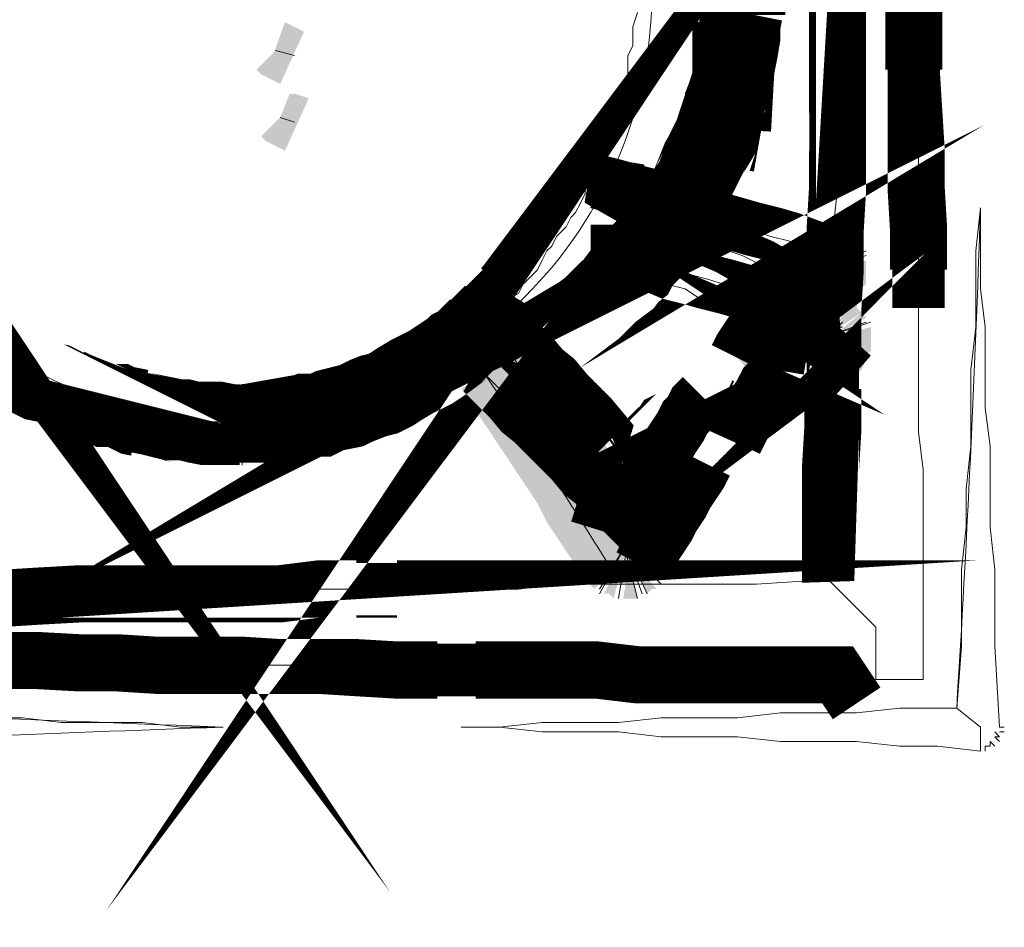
# Model space of a CAD drawing. Header units: millimetres. Extents: x 884 to 1304, y -359 to 61.
# Tile 5 of 10: x 1198 to 1207, y -322 to -314. Entities that reach past the tile are written whole.
import ezdxf

# ---------------------------------------------------------------- set-up
doc = ezdxf.new("R2010")
doc.units = ezdxf.units.MM
doc.layers.add('PDF_A-TABELKA', color=7, linetype='Continuous')
doc.layers.add('SQ_TAB TEKST', color=8, linetype='Continuous', lineweight=0)

# ---------------------------------------------------------------- blocks, each defined once
blk = doc.blocks.new('tabelka')
at = {"layer": 'PDF_A-TABELKA', "lineweight": 0}
for points, format in [([(25612.308, -27760.452, 5.115, 5.115, 0), (25616.144, -27760.452, 5.115, 5.115, 0), (25619.554, -27760.239, 5.115, 5.115, 0), (25623.391, -27760.025, 5.115, 5.115, 0), (25626.801, -27760.025, 5.076, 5.076, 0), (25630.211, -27760.025, 5.115, 5.115, 0), (25633.834, -27760.025, 5.115, 5.115, 0), (25637.457, -27760.025, 5.115, 5.115, 0), (25641.293, -27760.025, 5.115, 5.115, 0), (25644.704, -27759.599, 5.115, 5.115, 0), (25648.114, -27759.599, 4.689, 4.689, 0), (25651.737, -27759.599, 5.115, 5.115, 0), (25655.36, -27759.599, 5.115, 5.115, 0), (25658.77, -27759.599, 5.115, 5.115, 0), (25662.606, -27759.599, 0, 0, 0), (25666.016, -27759.386, 0, 0, 0), (25669.639, -27759.386, 0, 0, 0), (25673.263, -27759.173, 0, 0, 0), (25676.673, -27759.173, 0, 0, 0), (25680.296, -27759.173, 0, 0, 0), (25683.919, -27759.173, 0, 0, 0), (25690.313, -27758.96, 4.689, 4.689, 0), (25690.526, -27752.353, 5.115, 5.115, 0), (25690.526, -27748.943, 5.115, 5.115, 0), (25690.739, -27745.32, 5.115, 5.115, 0), (25690.739, -27741.696, 4.689, 4.689, 0), (25690.739, -27738.286, 5.115, 5.115, 0), (25690.739, -27734.45, 5.115, 5.115, 0), (25690.952, -27731.04, 5.115, 5.115, 0), (25690.952, -27727.417, 5.115, 5.115, 0), (25691.165, -27723.794, 5.115, 5.115, 0), (25691.165, -27720.384, 5.076, 5.076, 0), (25691.165, -27716.974, 5.115, 5.115, 0), (25691.165, -27713.137, 5.115, 5.115, 0), (25691.165, -27709.727, 5.115, 5.115, 0), (25691.165, -27705.891, 5.115, 5.115, 0)], "xyseb"), ([(25691.805, -27684.578, 5.115, 5.115, 0), (25691.805, -27681.168, 0, 0, 0), (25692.018, -27677.545, 0, 0, 0)], "xyseb"), ([(25697.986, -27705.891, 5.115, 5.115, 0), (25697.986, -27709.727, 5.115, 5.115, 0), (25697.986, -27713.137, 4.689, 4.689, 0), (25697.986, -27716.974, 5.115, 5.115, 0), (25698.199, -27720.384, 5.115, 5.115, 0), (25698.199, -27723.794, 5.115, 5.115, 0), (25698.412, -27727.417, 5.115, 5.115, 0), (25698.412, -27731.04, 4.689, 4.689, 0), (25698.412, -27734.45, 0, 0, 0), (25698.412, -27738.286, 0, 0, 0), (25698.625, -27741.696, 0, 0, 0), (25698.625, -27745.32, 0, 0, 0), (25698.838, -27748.943, 0, 0, 0), (25698.838, -27752.353, 0, 0, 0), (25698.838, -27755.976, 0, 0, 0), (25698.838, -27763.009, 0, 0, 0), (25698.838, -27767.485, 0, 0, 0), (25694.575, -27767.485, 0, 0, 0)], "xyseb"), ([(25674.541, -27705.038, -0.417287), (25636.605, -27744.68, -0.414214), (25599.094, -27705.038)], "xyb"), ([(25639.162, -27741.057, 7.673, 7.673, 0), (25639.802, -27744.68, 7.246, 7.246, 0), (25640.867, -27744.68, 7.246, 7.246, 0), (25641.933, -27744.467, 7.434, 7.434, 0), (25642.785, -27744.467, 7.625, 7.625, 0), (25643.851, -27744.041, 7.434, 7.434, 0), (25644.917, -27744.041, 7.434, 7.434, 0), (25645.769, -27743.615, 7.434, 7.434, 0), (25646.622, -27743.401, 7.535, 7.535, 0), (25647.687, -27743.188, 7.434, 7.434, 0), (25648.54, -27742.762, 7.535, 7.535, 0), (25649.605, -27742.336, 7.535, 7.535, 0), (25650.458, -27742.123, 7.535, 7.535, 0), (25651.31, -27741.696, 7.535, 7.535, 0), (25651.95, -27741.27, 7.535, 7.535, 0), (25653.016, -27740.631, 7.535, 7.535, 0), (25653.868, -27740.204, 7.535, 7.535, 0), (25654.721, -27739.778, 7.535, 7.535, 0), (25655.36, -27739.352, 7.625, 7.625, 0), (25656.212, -27738.713, 7.434, 7.434, 0), (25656.852, -27738.286, 7.434, 7.434, 0), (25657.704, -27737.434, 6.82, 6.82, 0), (25658.557, -27737.008, 7.625, 7.625, 0), (25659.196, -27736.368, 7.434, 7.434, 0), (25660.049, -27735.516, 7.434, 7.434, 0), (25660.475, -27735.089, 7.246, 7.246, 0), (25661.114, -27734.45, 7.246, 7.246, 0), (25661.967, -27733.598, 7.673, 7.673, 0), (25662.393, -27733.171, 7.673, 7.673, 0), (25663.033, -27732.319, 0, 0, 0), (25663.459, -27731.679, 0, 0, 0), (25664.311, -27730.827, 0, 0, 0), (25664.738, -27730.187, 0, 0, 0), (25665.164, -27729.548, 0, 0, 0), (25665.803, -27728.909, 0, 0, 0), (25666.229, -27728.056, 0, 0, 0), (25666.656, -27727.417, 0, 0, 0), (25667.082, -27726.564, 0, 0, 0), (25667.508, -27725.712, 0, 0, 0), (25667.934, -27725.072, 0, 0, 0), (25668.574, -27724.22, 0, 0, 0), (25668.574, -27723.367, 0, 0, 0), (25669, -27722.515, 0, 0, 0), (25669.426, -27721.875, 0, 0, 0), (25669.853, -27721.023, 0, 0, 0), (25670.066, -27720.17, 0, 0, 0), (25670.492, -27719.531, 0, 0, 0), (25670.705, -27718.465, 0, 0, 0), (25670.918, -27717.613, 0, 0, 0), (25671.345, -27716.76, 0, 0, 0), (25671.558, -27715.908, 0, 0, 0), (25671.771, -27715.269, 0, 0, 0), (25671.984, -27714.416, 0, 0, 0), (25672.197, -27713.563, 0, 0, 0), (25672.41, -27712.498, 0, 0, 0), (25672.623, -27711.645, 0, 0, 0), (25672.623, -27710.793, 0, 0, 0), (25672.836, -27709.94, 0, 0, 0), (25673.05, -27709.088, 0, 0, 0), (25673.05, -27708.235, 0, 0, 0), (25673.263, -27707.17, 0, 0, 0), (25673.263, -27706.317, 0, 0, 0), (25673.263, -27705.678, 0, 0, 0), (25677.099, -27705.465, 0, 0, 0)], "xyseb"), ([(25609.751, -27731.466, 7.673, 7.673, 0), (25610.177, -27732.106, 0, 0, 0), (25610.816, -27732.958, 0, 0, 0)], "xyseb"), ([(25684.345, -27718.465, 7.683, 7.683, 0), (25680.722, -27717.826, 7.625, 7.625, 0), (25680.296, -27719.105, 7.625, 7.625, 0), (25679.87, -27719.957, 7.434, 7.434, 0), (25679.23, -27721.023, 7.535, 7.535, 0), (25678.804, -27722.089, 7.234, 7.234, 0), (25678.378, -27722.941, 7.053, 7.053, 0), (25677.951, -27724.007, 7.535, 7.535, 0), (25677.312, -27724.859, 7.535, 7.535, 0), (25676.886, -27725.712, 7.234, 7.234, 0), (25676.246, -27726.777, 7.434, 7.434, 0), (25675.607, -27727.63, 7.434, 7.434, 0), (25674.968, -27728.269, 7.625, 7.625, 0), (25674.328, -27729.122, 7.625, 7.625, 0), (25673.476, -27729.974, 7.434, 7.434, 0), (25673.05, -27730.827, 7.434, 7.434, 0), (25672.197, -27731.466, 7.625, 7.625, 0), (25671.558, -27732.319, 7.246, 7.246, 0), (25670.705, -27732.958, 7.244, 7.244, 0), (25669.853, -27733.811, 7.246, 7.246, 0), (25669.213, -27734.45, 7.244, 7.244, 0), (25668.361, -27735.089, 7.246, 7.246, 0), (25667.508, -27735.729, 7.246, 7.246, 0), (25666.656, -27736.368, 7.673, 7.673, 0), (25665.59, -27737.008, 7.673, 7.673, 0), (25664.951, -27737.647, 7.246, 7.246, 0), (25664.098, -27738.073, 7.246, 7.246, 0), (25663.246, -27738.499, 7.246, 7.246, 0), (25662.18, -27739.139, 0, 0, 0), (25661.328, -27739.565, 0, 0, 0), (25660.475, -27739.991, 0, 0, 0), (25659.409, -27740.418, 0, 0, 0), (25658.557, -27740.844, 0, 0, 0), (25657.704, -27741.27, 0, 0, 0), (25656.639, -27741.696, 0, 0, 0), (25655.786, -27741.91, 0, 0, 0), (25654.934, -27742.336, 0, 0, 0), (25653.868, -27742.762, 0, 0, 0), (25653.016, -27742.762, 0, 0, 0), (25651.95, -27743.188, 0, 0, 0), (25651.097, -27743.615, 0, 0, 0), (25649.819, -27743.615, 0, 0, 0), (25648.966, -27744.041, 0, 0, 0), (25647.9, -27744.041, 0, 0, 0), (25647.048, -27744.254, 0, 0, 0), (25645.982, -27744.467, 0, 0, 0), (25645.13, -27744.467, 0, 0, 0), (25643.851, -27744.68, 0, 0, 0), (25642.999, -27744.68, 0, 0, 0), (25641.933, -27744.68, 0, 0, 0), (25640.867, -27744.893, 0, 0, 0), (25639.802, -27744.893, 0, 0, 0), (25638.736, -27744.893, 0, 0, 0), (25637.883, -27744.893, 0, 0, 0)], "xyseb"), ([(25685.624, -27739.991, 5.084, 5.084, 0), (25686.05, -27737.434, 4.729, 4.729, 0), (25684.558, -27736.794, 0, 0, 0), (25683.28, -27735.942, 0, 0, 0), (25681.788, -27735.303, 0, 0, 0), (25680.296, -27734.45, 0, 0, 0), (25678.804, -27733.598, 0, 0, 0), (25677.312, -27732.958, 0, 0, 0), (25675.82, -27732.106, 0, 0, 0), (25674.328, -27731.466, 0, 0, 0), (25673.05, -27730.614, 0, 0, 0), (25671.558, -27729.974, 0, 0, 0), (25671.984, -27727.204, 0, 0, 0)], "xyseb"), ([(25614.439, -27771.108), (25618.276, -27771.108), (25621.686, -27771.534), (25625.096, -27771.534), (25628.932, -27771.534), (25632.342, -27771.961), (25636.178, -27771.961, 0.006241), (25589.717, -27774.092, -0.006241), (25636.178, -27771.961, 0.001088), (25591.422, -27770.256)], "xyb"), ([(25637.67, -27744.893, 7.246, 7.246, 0), (25636.818, -27744.893, 7.246, 7.246, 0), (25635.752, -27744.893, 7.673, 7.673, 0), (25634.687, -27744.68, 7.246, 7.246, 0), (25633.621, -27744.68, 7.244, 7.244, 0), (25632.768, -27744.467, 7.246, 7.246, 0), (25631.703, -27744.467, 7.434, 7.434, 0), (25630.637, -27744.254, 7.244, 7.244, 0), (25629.785, -27744.041, 7.244, 7.244, 0), (25628.719, -27743.828, 7.816, 7.816, 0), (25627.653, -27743.615, 7.434, 7.434, 0), (25626.801, -27743.188, 7.434, 7.434, 0), (25625.735, -27743.188, 7.434, 7.434, 0), (25624.883, -27742.762, 7.234, 7.234, 0), (25623.817, -27742.336, 7.434, 7.434, 0), (25622.964, -27742.123, 7.434, 7.434, 0), (25622.112, -27741.696, 7.234, 7.234, 0), (25621.259, -27741.27, 7.244, 7.244, 0), (25620.194, -27741.057, 7.535, 7.535, 0), (25619.341, -27740.631, 0, 0, 0), (25618.489, -27740.418, 0, 0, 0), (25617.636, -27739.778, 0, 0, 0), (25616.784, -27739.352, 0, 0, 0), (25615.931, -27738.926, 0, 0, 0), (25615.079, -27738.499, 0, 0, 0), (25614.226, -27738.073, 0, 0, 0), (25613.374, -27737.221, 0, 0, 0)], "xyseb"), ([(25692.444, -27740.631, 5.124, 5.124, 0), (25690.526, -27738.926, 5.147, 5.147, 0), (25689.674, -27739.565, 5.124, 5.124, 0), (25689.247, -27739.991, 4.823, 4.823, 0), (25688.395, -27740.418, 4.766, 4.766, 0), (25687.969, -27740.844, 4.823, 4.823, 0), (25687.116, -27741.483, 0, 0, 0), (25686.69, -27741.91, 0, 0, 0), (25685.837, -27742.336, 0, 0, 0), (25685.198, -27742.975, 0, 0, 0), (25684.558, -27743.401, 0, 0, 0), (25683.919, -27743.828, 0, 0, 0), (25683.28, -27744.467, 0, 0, 0), (25681.362, -27742.762, 0, 0, 0)], "xyseb"), ([(25670.705, -27757.468, 0.012344), (25659.622, -27740.418), (25660.901, -27741.696), (25661.754, -27742.549), (25663.033, -27743.828), (25663.885, -27744.68), (25665.164, -27745.959), (25666.016, -27747.238), (25667.295, -27748.09), (25668.148, -27749.369), (25669.426, -27750.222), (25670.279, -27751.5), (25672.41, -27753.632), (25672.41, -27756.189), (25673.689, -27757.468), (25673.263, -27757.468), (25673.689, -27757.894)], "xyb"), ([(25671.771, -27747.664, 5.147, 5.147, 0), (25672.623, -27747.238, 5.124, 5.124, 0), (25673.05, -27746.811, 4.823, 4.823, 0), (25673.902, -27746.172, 4.766, 4.766, 0), (25674.328, -27745.746, 5.147, 5.147, 0), (25675.181, -27745.32, 5.124, 5.124, 0), (25675.607, -27744.68, 5.147, 5.147, 0), (25676.46, -27744.254, 5.124, 5.124, 0), (25676.886, -27743.828, 0, 0, 0), (25677.738, -27743.401, 0, 0, 0), (25678.378, -27742.762, 0, 0, 0), (25680.296, -27744.467, 0, 0, 0)], "xyseb"), ([(25670.918, -27751.5, 5.147, 5.147, 0), (25672.623, -27753.205, 5.124, 5.124, 0), (25673.476, -27752.779, 4.766, 4.766, 0), (25673.902, -27752.353, 5.147, 5.147, 0), (25674.755, -27751.713, 5.124, 5.124, 0), (25675.394, -27751.287, 0, 0, 0), (25676.033, -27750.861, 0, 0, 0), (25676.886, -27750.435, 0, 0, 0), (25677.312, -27749.795, 0, 0, 0), (25678.165, -27749.369, 0, 0, 0), (25678.591, -27748.943, 0, 0, 0), (25680.509, -27750.648, 0, 0, 0)], "xyseb"), ([(25692.87, -27769.829, 5.115, 5.115, 0), (25691.165, -27767.272, 5.115, 5.115, 0), (25687.329, -27767.272, 5.115, 5.115, 0), (25683.919, -27767.272, 5.115, 5.115, 0), (25680.296, -27767.272, 5.115, 5.115, 0), (25676.673, -27767.272, 5.115, 5.115, 0), (25673.263, -27767.272, 5.115, 5.115, 0), (25669.639, -27766.845, 5.115, 5.115, 0), (25666.016, -27766.845, 5.115, 5.115, 0), (25662.606, -27766.845, 5.115, 5.115, 0), (25658.77, -27766.845, 4.689, 4.689, 0), (25655.36, -27766.845, 5.115, 5.115, 0), (25651.737, -27766.845, 5.115, 5.115, 0), (25648.114, -27766.632, 5.115, 5.115, 0), (25644.704, -27766.632, 4.689, 4.689, 0), (25641.293, -27766.419, 5.115, 5.115, 0), (25637.457, -27766.419, 5.115, 5.115, 0), (25633.834, -27766.419, 5.115, 5.115, 0), (25630.211, -27766.419, 5.115, 5.115, 0), (25626.801, -27766.206, 5.115, 5.115, 0), (25623.391, -27766.206, 5.115, 5.115, 0), (25619.554, -27765.993, 5.115, 5.115, 0), (25616.144, -27765.993, 5.115, 5.115, 0), (25612.308, -27765.993, 0, 0, 0)], "xyseb")]:
    blk.add_lwpolyline(points, format=format, dxfattribs=at)
for points in [[(25697.986, -27705.891), (25697.986, -27709.727), (25697.986, -27713.137), (25697.986, -27716.974), (25698.412, -27720.384), (25698.412, -27723.794), (25698.412, -27727.63), (25698.412, -27731.04), (25698.412, -27734.45), (25698.412, -27738.286), (25698.412, -27741.696), (25698.412, -27745.533), (25698.838, -27748.943), (25698.838, -27752.353), (25698.838, -27755.763), (25698.838, -27763.009), (25698.838, -27767.698), (25694.575, -27767.698), (25694.575, -27763.009), (25690.313, -27758.747), (25690.739, -27752.353), (25690.739, -27748.943), (25690.739, -27745.533), (25690.739, -27741.696), (25690.739, -27738.286), (25690.739, -27734.45), (25690.739, -27731.04), (25690.739, -27727.63), (25691.165, -27723.794), (25691.165, -27720.384), (25691.165, -27716.974), (25691.165, -27713.137), (25691.165, -27709.727), (25691.165, -27705.891)], [(25617.849, -27739.139), (25618.702, -27739.565), (25619.554, -27740.418), (25620.407, -27740.844), (25621.259, -27741.27), (25622.112, -27741.696), (25622.964, -27742.123), (25623.817, -27742.549), (25625.096, -27742.549), (25625.948, -27742.975), (25626.801, -27743.401), (25627.653, -27743.401), (25628.932, -27743.828), (25629.785, -27744.254), (25630.637, -27744.254), (25631.49, -27744.254), (25632.768, -27744.68), (25633.621, -27744.68), (25634.9, -27744.68), (25635.752, -27744.68), (25638.736, -27744.68), (25637.883, -27744.68), (25636.605, -27744.68), (25635.752, -27744.68), (25634.9, -27744.68), (25633.621, -27744.68), (25632.768, -27744.68), (25631.49, -27744.254), (25630.637, -27744.254), (25629.785, -27744.254), (25628.932, -27743.828), (25627.653, -27743.401), (25626.801, -27743.401), (25625.948, -27742.975), (25625.096, -27742.975), (25623.817, -27742.549), (25622.964, -27742.123), (25622.112, -27741.696), (25621.259, -27741.27), (25620.407, -27740.844), (25619.554, -27740.844), (25618.702, -27740.418), (25617.849, -27739.991)], [(25682.64, -27708.022), (25682.64, -27709.301), (25682.214, -27710.153), (25682.214, -27711.432), (25682.214, -27712.711), (25681.788, -27713.563), (25681.788, -27714.842), (25681.362, -27715.695), (25680.935, -27716.974), (25680.509, -27717.826), (25680.083, -27719.105), (25679.657, -27719.957), (25679.23, -27720.81), (25678.804, -27722.089), (25678.378, -27722.941), (25677.951, -27723.794), (25677.525, -27724.646), (25676.673, -27725.925), (25676.246, -27726.777), (25675.394, -27727.63), (25674.968, -27728.482), (25674.115, -27729.335), (25673.689, -27730.187), (25672.836, -27730.614), (25671.984, -27731.466), (25671.558, -27732.319), (25670.705, -27733.171), (25669.853, -27733.598), (25669, -27734.45), (25668.148, -27735.303), (25667.295, -27735.729), (25666.443, -27736.581), (25665.59, -27737.008), (25664.738, -27737.434), (25663.885, -27738.286), (25663.033, -27738.713), (25662.18, -27739.139), (25661.328, -27739.565), (25660.475, -27739.991), (25659.622, -27740.418), (25658.77, -27740.844), (25657.491, -27741.27), (25656.639, -27741.696), (25655.786, -27742.123), (25654.934, -27742.549), (25653.655, -27742.549), (25652.802, -27742.975), (25651.95, -27743.401), (25651.097, -27743.401), (25649.819, -27743.828), (25648.966, -27743.828), (25648.114, -27744.254), (25646.835, -27744.254), (25645.982, -27744.254), (25645.13, -27744.68), (25643.851, -27744.68), (25642.999, -27744.68), (25641.72, -27744.68), (25640.867, -27744.68), (25640.015, -27744.68), (25638.736, -27744.68), (25637.883, -27744.68), (25637.883, -27745.106), (25637.457, -27744.68), (25637.883, -27744.68), (25638.736, -27744.68), (25640.015, -27744.68), (25640.867, -27744.68), (25641.72, -27744.68), (25642.999, -27744.254), (25643.851, -27744.254), (25644.704, -27743.828), (25645.982, -27743.828), (25646.835, -27743.401), (25647.687, -27742.975), (25648.54, -27742.975), (25649.392, -27742.549), (25650.245, -27742.123), (25651.097, -27741.696), (25651.95, -27741.27), (25653.229, -27740.844), (25653.655, -27740.418), (25654.507, -27739.565), (25655.36, -27739.139), (25656.212, -27738.713), (25657.065, -27738.286), (25657.917, -27737.434), (25658.344, -27737.008), (25659.196, -27736.155), (25660.049, -27735.729), (25660.475, -27734.876), (25661.328, -27734.45), (25661.754, -27733.598), (25662.606, -27733.171), (25663.033, -27732.319), (25663.459, -27731.893), (25664.311, -27731.04), (25664.738, -27730.187), (25665.164, -27729.335), (25665.59, -27728.909), (25666.016, -27728.056), (25666.869, -27727.204), (25667.295, -27726.351), (25667.721, -27725.925), (25668.148, -27725.072), (25668.574, -27724.22), (25668.574, -27723.367), (25669, -27722.515), (25669.426, -27721.662), (25669.853, -27720.81), (25670.279, -27719.957), (25670.279, -27719.531), (25670.705, -27718.679), (25671.131, -27717.826), (25671.131, -27716.974), (25671.558, -27716.121), (25671.984, -27715.269), (25671.984, -27714.416), (25672.41, -27713.563), (25672.41, -27712.711), (25672.41, -27711.858), (25672.836, -27711.006), (25672.836, -27710.153), (25672.836, -27709.301), (25673.263, -27708.022)], [(25642.572, -27711.858), (25640.867, -27711.432), (25642.572, -27711.858)], [(25642.572, -27717.826), (25641.293, -27717.4), (25642.572, -27717.826)], [(25690.739, -27731.893), (25691.165, -27732.319), (25690.739, -27732.319), (25690.313, -27733.171), (25689.46, -27733.598), (25689.034, -27734.024), (25688.182, -27734.45), (25687.329, -27734.876), (25686.903, -27735.303), (25686.05, -27735.729), (25685.624, -27736.155), (25684.772, -27737.008), (25684.345, -27737.434), (25683.493, -27737.86), (25683.067, -27738.286), (25682.214, -27738.713), (25682.64, -27738.286), (25683.067, -27737.434), (25683.493, -27736.581), (25683.919, -27736.155), (25684.345, -27735.303), (25684.772, -27734.876), (25685.198, -27734.024), (25685.624, -27733.171), (25686.477, -27731.893), (25689.46, -27731.04), (25690.313, -27729.335), (25690.313, -27729.761), (25690.739, -27729.335), (25690.313, -27729.761)], [(25693.723, -27729.335), (25689.034, -27731.466), (25693.723, -27729.761)], [(25690.739, -27729.761), (25690.739, -27729.761)], [(25691.165, -27729.761), (25690.739, -27730.187), (25691.165, -27730.187), (25691.165, -27730.614), (25691.592, -27730.614), (25691.165, -27731.04), (25691.592, -27731.04)], [(25691.165, -27731.466), (25691.592, -27731.466), (25691.165, -27731.466)], [(25691.592, -27731.893), (25691.165, -27731.893)], [(25670.279, -27751.074), (25669.426, -27749.795), (25668.574, -27748.516), (25667.721, -27747.238), (25666.869, -27745.959), (25666.016, -27744.68), (25665.164, -27743.401), (25664.311, -27742.123), (25663.459, -27740.844), (25662.606, -27739.565), (25661.754, -27738.286), (25660.901, -27737.008), (25660.049, -27735.729), (25659.196, -27734.45), (25660.475, -27735.303), (25661.328, -27736.581), (25662.606, -27737.86), (25663.459, -27738.713), (25664.738, -27739.991), (25666.016, -27740.844), (25666.869, -27742.123), (25668.148, -27743.401), (25669, -27744.254), (25670.279, -27745.533), (25671.984, -27747.664), (25671.984, -27749.795), (25673.263, -27751.5), (25672.836, -27751.5), (25673.263, -27751.5)], [(25691.165, -27737.86), (25691.592, -27738.286), (25691.165, -27738.286), (25691.165, -27738.713), (25690.313, -27739.139), (25689.887, -27739.565), (25689.034, -27739.991), (25688.608, -27740.418), (25687.755, -27740.844), (25687.329, -27741.27), (25686.477, -27742.123), (25686.05, -27742.549), (25685.198, -27742.975), (25684.772, -27743.401), (25683.919, -27743.828), (25683.067, -27744.254), (25682.64, -27744.68), (25683.067, -27744.254), (25683.493, -27743.401), (25683.919, -27742.975), (25684.345, -27742.123), (25684.772, -27741.27), (25685.198, -27740.844), (25685.624, -27739.991), (25686.05, -27739.139), (25686.903, -27737.86), (25689.887, -27737.008), (25690.313, -27735.303)], [(25690.739, -27735.729), (25690.739, -27735.303), (25690.739, -27735.729), (25691.165, -27735.729), (25691.165, -27736.155), (25691.592, -27735.729)], [(25693.723, -27735.729), (25689.034, -27737.434), (25694.149, -27735.729)], [(25691.592, -27736.155), (25691.165, -27736.155)], [(25691.165, -27736.581), (25691.592, -27736.581)], [(25691.592, -27737.008), (25692.018, -27737.008), (25691.592, -27737.008)], [(25691.592, -27737.434), (25692.018, -27737.434), (25691.592, -27737.434)], [(25691.592, -27737.86), (25691.592, -27737.86)], [(25637.883, -27748.516), (25637.883, -27741.27)], [(25670.279, -27745.533), (25673.263, -27749.795)], [(25671.984, -27753.632), (25672.836, -27753.205), (25673.263, -27752.779), (25674.115, -27752.353), (25674.968, -27751.927), (25675.394, -27751.5), (25676.246, -27750.648), (25676.673, -27750.222), (25677.525, -27749.795), (25677.951, -27749.369), (25678.804, -27748.943), (25679.23, -27748.516), (25678.804, -27748.943), (25678.378, -27749.795), (25677.951, -27750.648), (25677.525, -27751.074), (25677.099, -27751.927), (25676.673, -27752.353), (25676.246, -27753.205), (25675.82, -27754.058), (25675.394, -27754.484), (25674.968, -27755.337), (25674.541, -27755.763), (25674.115, -27756.615), (25673.689, -27757.468), (25672.41, -27756.189), (25672.836, -27753.205), (25672.41, -27754.058)], [(25669.853, -27754.058), (25671.984, -27749.369), (25669.426, -27753.632)], [(25671.558, -27754.484), (25671.984, -27749.369), (25671.131, -27754.484)], [(25674.968, -27753.205), (25671.558, -27749.369), (25672.836, -27754.484)], [(25673.689, -27754.058), (25671.558, -27749.369), (25673.263, -27754.058)], [(25671.558, -27751.927), (25671.558, -27751.5), (25671.131, -27751.927), (25671.131, -27751.5), (25670.705, -27751.927), (25670.705, -27751.5), (25670.279, -27751.5), (25670.705, -27751.074)], [(25673.689, -27755.763), (25670.705, -27751.5)], [(25671.984, -27751.927), (25671.984, -27751.927)], [(25672.41, -27751.5), (25672.41, -27751.927), (25672.41, -27751.5)], [(25672.836, -27751.5), (25672.836, -27751.927), (25672.836, -27751.5)], [(25669.853, -27760.025), (25672.41, -27755.337), (25669.853, -27759.599)], [(25672.41, -27755.337), (25671.558, -27760.452), (25672.41, -27755.337)], [(25674.115, -27760.025), (25671.984, -27755.337), (25673.689, -27760.025)], [(25673.263, -27760.452), (25671.984, -27755.337)], [(25675.394, -27759.173), (25671.984, -27755.763)], [(25671.558, -27757.894), (25671.558, -27757.468), (25671.131, -27757.894), (25671.131, -27757.468), (25670.705, -27757.468), (25671.131, -27757.042)], [(25673.263, -27757.468), (25673.263, -27757.894), (25672.836, -27757.468)], [(25671.984, -27757.894), (25671.984, -27758.32), (25671.984, -27757.894)], [(25672.836, -27758.32), (25672.41, -27757.894), (25672.41, -27758.32), (25672.41, -27757.894)], [(25672.836, -27757.894), (25672.836, -27757.894)], [(25616.144, -27760.452), (25619.554, -27760.452), (25623.391, -27760.025), (25626.801, -27760.025), (25630.211, -27760.025), (25634.047, -27760.025), (25637.457, -27760.025), (25641.293, -27760.025), (25644.704, -27759.599), (25648.114, -27759.599), (25651.95, -27759.599), (25655.36, -27759.599), (25658.77, -27759.599), (25662.606, -27759.599), (25666.016, -27759.173), (25669.853, -27759.173), (25673.263, -27759.173), (25676.673, -27759.173), (25680.509, -27759.173), (25683.919, -27759.173), (25690.313, -27758.747), (25694.575, -27763.009), (25694.575, -27767.698), (25691.165, -27767.272), (25687.329, -27767.272), (25683.919, -27767.272), (25680.509, -27767.272), (25676.673, -27767.272), (25673.263, -27767.272), (25669.853, -27766.845), (25666.016, -27766.845), (25662.606, -27766.845), (25658.77, -27766.845), (25655.36, -27766.845), (25651.95, -27766.845), (25648.114, -27766.419), (25644.704, -27766.419), (25641.293, -27766.419), (25637.457, -27766.419), (25634.047, -27766.419), (25630.211, -27766.419), (25626.801, -27766.419), (25623.391, -27766.419), (25619.554, -27765.993), (25616.144, -27765.993)], [(25705.232, -27773.239), (25705.232, -27773.239)], [(25705.232, -27773.239), (25705.232, -27773.239)], [(25703.953, -27774.092), (25703.953, -27773.666), (25703.953, -27774.092)]]:
    blk.add_lwpolyline(points, dxfattribs=at)
for points, const_width in [([(25682.64, -27704.612), (25682.64, -27705.891), (25682.64, -27706.957), (25682.64, -27708.235)], 7.673), ([(25682.64, -27708.022), (25682.427, -27709.088), (25682.427, -27710.153), (25682.214, -27711.432), (25682.001, -27712.498), (25678.165, -27712.498)], 7.246), ([(25685.411, -27715.055), (25681.575, -27714.842), (25681.148, -27715.908), (25681.148, -27716.76)], 7.246), ([(25685.411, -27734.024), (25685.837, -27731.466), (25684.345, -27730.614), (25682.853, -27729.974), (25681.362, -27729.122), (25679.87, -27728.482), (25678.591, -27727.63), (25677.099, -27726.777), (25675.607, -27726.138), (25674.115, -27725.286), (25672.623, -27724.646), (25671.131, -27723.794), (25671.558, -27721.236)], 4.729), ([(25669.639, -27723.154), (25671.345, -27723.581), (25672.836, -27724.007), (25674.541, -27724.433), (25676.033, -27725.072), (25677.525, -27725.499), (25679.23, -27726.138), (25680.722, -27726.564), (25682.214, -27726.991), (25683.706, -27727.417), (25685.411, -27727.843), (25686.903, -27728.269), (25688.608, -27728.909), (25688.608, -27731.679)], 4.859), ([(25671.558, -27726.991), (25671.558, -27729.548), (25673.263, -27730.187), (25674.755, -27730.614), (25676.246, -27731.253), (25677.951, -27731.679), (25679.443, -27732.106), (25681.148, -27732.532), (25682.64, -27732.958), (25684.132, -27733.384), (25685.837, -27733.811), (25687.329, -27734.45), (25688.821, -27734.876), (25689.034, -27737.647)], 4.962), ([(25682.214, -27738.926), (25682.64, -27738.073), (25683.067, -27737.434), (25683.493, -27736.794), (25683.919, -27736.155), (25684.345, -27735.303), (25684.772, -27734.663), (25685.198, -27734.024), (25685.624, -27733.171), (25688.182, -27733.811)], 5.147), ([(25661.754, -27733.171), (25660.475, -27735.303), (25661.541, -27736.581), (25662.606, -27737.647), (25663.672, -27738.713), (25664.738, -27739.991), (25665.803, -27740.844), (25666.869, -27742.123), (25667.934, -27743.188), (25669, -27744.254), (25670.066, -27745.533), (25669.213, -27748.303)], 5.124), ([(25661.967, -27739.139), (25660.688, -27741.483), (25661.754, -27742.549), (25662.819, -27743.828), (25663.885, -27744.68), (25665.164, -27745.959), (25666.229, -27747.025), (25667.295, -27748.09), (25668.361, -27749.369), (25669.426, -27750.222), (25670.492, -27751.5), (25669.639, -27754.271)], 4.823), ([(25680.722, -27743.188), (25683.067, -27744.254), (25683.493, -27743.401), (25683.919, -27742.762), (25684.345, -27742.123), (25684.772, -27741.27), (25685.198, -27740.844), (25685.624, -27739.991), (25686.05, -27739.352), (25688.608, -27739.991)], 4.956), ([(25679.017, -27742.336), (25678.378, -27742.975), (25677.951, -27743.828), (25677.525, -27744.254), (25677.099, -27745.106), (25676.673, -27745.746), (25676.246, -27746.385), (25675.82, -27747.238), (25675.394, -27747.877), (25674.968, -27748.516), (25674.541, -27749.156), (25674.115, -27749.795), (25673.689, -27750.648), (25671.345, -27749.582)], 4.823), ([(25679.23, -27748.303), (25678.804, -27749.156), (25678.378, -27749.795), (25677.951, -27750.435), (25677.525, -27751.074), (25677.099, -27751.927), (25676.673, -27752.566), (25676.246, -27753.205), (25675.82, -27754.058), (25675.394, -27754.697), (25674.968, -27755.337), (25674.541, -27755.976), (25674.115, -27756.615), (25673.689, -27757.468)], 5.147)]:
    blk.add_lwpolyline(points, dxfattribs=dict(at, const_width=const_width))
for points in [[(25689.46, -27731.04), (25686.05, -27731.893), (25687.329, -27732.319), (25685.624, -27731.466), (25684.345, -27730.614), (25682.64, -27729.761), (25681.362, -27729.335), (25680.083, -27728.482), (25678.378, -27727.63), (25677.099, -27726.777), (25675.394, -27725.925), (25674.115, -27725.499), (25672.836, -27724.646), (25671.131, -27723.794), (25669.853, -27722.941), (25671.131, -27723.794), (25672.836, -27724.22), (25674.541, -27724.646), (25675.82, -27725.072), (25677.525, -27725.499), (25679.23, -27725.925), (25680.509, -27726.351), (25682.214, -27726.777), (25683.919, -27727.63), (25685.198, -27728.056), (25686.903, -27728.482), (25688.608, -27728.909), (25690.313, -27729.335)], [(25689.887, -27737.008), (25686.477, -27737.86), (25687.755, -27738.286), (25686.05, -27737.434), (25684.772, -27736.581), (25683.067, -27736.155), (25681.788, -27735.303), (25680.083, -27734.45), (25678.804, -27733.598), (25677.525, -27732.745), (25675.82, -27732.319), (25674.541, -27731.466), (25672.836, -27730.614), (25671.558, -27729.761), (25670.279, -27729.335), (25671.558, -27729.761), (25673.263, -27730.187), (25674.968, -27730.614), (25676.246, -27731.04), (25677.951, -27731.466), (25679.657, -27731.893), (25680.935, -27732.319), (25682.64, -27733.171), (25684.345, -27733.598), (25685.624, -27734.024), (25687.329, -27734.45), (25689.034, -27734.876), (25690.313, -27735.303)], [(25671.984, -27749.795), (25672.41, -27747.238), (25671.984, -27747.664), (25672.41, -27747.238), (25673.263, -27746.811), (25673.689, -27746.385), (25674.541, -27745.959), (25674.968, -27745.106), (25675.82, -27744.68), (25676.246, -27744.254), (25677.099, -27743.828), (25677.525, -27743.401), (25678.378, -27742.975), (25678.804, -27742.549), (25678.378, -27742.975), (25677.951, -27743.828), (25677.525, -27744.254), (25677.099, -27745.106), (25676.673, -27745.959), (25676.246, -27746.385), (25675.82, -27747.238), (25675.394, -27747.664), (25674.968, -27748.516), (25674.541, -27749.369), (25674.115, -27749.795), (25673.689, -27750.648), (25673.263, -27751.5)], [(25703.953, -27771.961), (25703.953, -27774.092), (25700.117, -27773.666), (25696.707, -27773.666), (25692.87, -27773.239), (25689.46, -27773.239), (25686.05, -27773.239), (25682.214, -27772.813), (25678.804, -27772.813), (25675.394, -27772.813), (25671.558, -27772.387), (25668.148, -27772.387), (25664.738, -27772.387), (25660.901, -27771.961), (25657.491, -27771.961), (25660.901, -27771.961), (25664.738, -27771.534), (25668.148, -27771.534), (25671.558, -27771.534), (25675.394, -27771.108), (25678.804, -27771.108), (25682.214, -27771.108), (25686.05, -27770.682), (25689.46, -27770.682), (25692.87, -27770.682), (25696.707, -27770.256), (25701.822, -27770.256)], [(25705.232, -27772.813), (25705.658, -27773.239), (25705.232, -27772.813), (25705.658, -27772.813), (25705.232, -27772.387), (25705.658, -27772.813), (25705.232, -27772.813), (25705.658, -27773.239)], [(25705.658, -27772.387), (25706.084, -27772.387)], [(25704.379, -27773.666), (25704.379, -27774.092), (25704.379, -27773.666), (25704.806, -27773.666), (25704.806, -27773.239), (25705.232, -27773.666), (25704.806, -27773.239), (25705.232, -27773.666), (25704.806, -27773.239), (25704.806, -27773.666), (25704.379, -27773.666), (25704.379, -27774.092)]]:
    blk.add_lwpolyline(points, close=True, dxfattribs=at)
blk.add_lwpolyline([(25701.822, -27770.256), (25696.707, -27770.256), (25692.87, -27770.682), (25689.46, -27770.682), (25686.05, -27770.682), (25682.214, -27771.108), (25678.804, -27771.108), (25675.394, -27771.108), (25671.558, -27771.534), (25668.148, -27771.534), (25664.738, -27771.534), (25660.901, -27771.961), (25657.491, -27771.961), (25660.901, -27771.961), (25664.738, -27772.387), (25668.148, -27772.387), (25671.558, -27772.387), (25675.394, -27772.813), (25678.804, -27772.813), (25682.214, -27772.813), (25686.05, -27773.239), (25689.46, -27773.239), (25692.87, -27773.239), (25696.707, -27773.666), (25700.117, -27773.666), (25703.953, -27774.092), (25703.953, -27773.666), (25703.953, -27774.092), (25703.953, -27771.961), (25701.822, -27770.256), (25702.248, -27764.714), (25702.248, -27761.304), (25702.248, -27757.894), (25702.674, -27754.058), (25702.674, -27750.648), (25703.101, -27746.811), (25703.101, -27743.401), (25703.101, -27739.991), (25703.527, -27736.155), (25703.527, -27732.745), (25703.527, -27729.335), (25703.953, -27725.499), (25703.953, -27729.335), (25703.953, -27732.745), (25704.379, -27736.155), (25704.379, -27739.991), (25704.379, -27743.401), (25704.806, -27746.811), (25704.806, -27750.648), (25704.806, -27754.058), (25705.232, -27757.894), (25705.232, -27761.304), (25705.232, -27764.714), (25705.658, -27771.961), (25706.084, -27771.961), (25705.658, -27771.961), (25705.232, -27764.714), (25705.232, -27761.304), (25705.232, -27757.894), (25704.806, -27754.058), (25704.806, -27750.648), (25704.806, -27746.811), (25704.379, -27743.401), (25704.379, -27739.991), (25704.379, -27736.155), (25703.953, -27732.745), (25703.953, -27729.335), (25703.953, -27725.499, -0.007257)], format="xyb", close=True, dxfattribs=at)
at = {"layer": 'PDF_A-TABELKA', "lineweight": 25}
blk.add_lwpolyline([(25636.605, -27744.68), (25636.605, -27744.68)], dxfattribs=at)
at = {"layer": 'PDF_A-TABELKA', "transparency": 33554559}
for points in [[(25641.72, -27708.875), (25640.015, -27713.563), (25643.425, -27709.727)], [(25643.425, -27709.727), (25639.588, -27713.563), (25642.146, -27709.301)], [(25641.293, -27714.416), (25643.425, -27709.727), (25639.588, -27713.563)], [(25640.015, -27713.563), (25643.425, -27709.727), (25641.293, -27714.416)], [(25640.867, -27711.432), (25642.572, -27709.727), (25642.146, -27709.301)], [(25640.867, -27711.432), (25639.588, -27713.563), (25639.162, -27713.137)], [(25642.572, -27711.858), (25640.867, -27711.432), (25640.867, -27711.432)], [(25643.851, -27715.695), (25640.015, -27719.531), (25642.572, -27715.269)], [(25642.146, -27715.269), (25640.441, -27719.531), (25643.851, -27715.695)], [(25641.293, -27717.4), (25642.999, -27715.695), (25642.572, -27715.269)], [(25641.72, -27720.384), (25643.851, -27715.695), (25640.015, -27719.531)], [(25640.441, -27719.531), (25643.851, -27715.695), (25641.72, -27720.384)], [(25641.293, -27717.4), (25640.015, -27719.531), (25639.588, -27719.105)], [(25642.572, -27717.826), (25641.293, -27717.4), (25641.293, -27717.4)], [(25691.165, -27727.204), (25691.592, -27727.204), (25689.034, -27731.466)], [(25691.592, -27727.204), (25689.034, -27731.466), (25692.018, -27727.63)], [(25689.034, -27731.466), (25692.018, -27727.63), (25692.444, -27728.056)], [(25692.444, -27728.056), (25692.87, -27728.056), (25689.034, -27731.466)], [(25692.87, -27728.056), (25689.034, -27731.466), (25693.297, -27728.482)], [(25689.887, -27731.04), (25693.297, -27728.482), (25693.297, -27729.335)], [(25687.755, -27729.761), (25685.624, -27734.024), (25688.182, -27729.761)], [(25685.624, -27734.024), (25688.182, -27729.761), (25686.05, -27734.45)], [(25691.592, -27731.04), (25693.723, -27730.187), (25693.723, -27730.614)], [(25688.608, -27731.04), (25691.165, -27735.303), (25688.182, -27731.466)], [(25689.034, -27730.614), (25691.592, -27734.876), (25688.608, -27731.04)], [(25689.887, -27731.04), (25688.608, -27731.466), (25689.034, -27731.466)], [(25689.034, -27731.04), (25693.723, -27731.893), (25688.608, -27731.04)], [(25689.887, -27731.466), (25689.034, -27731.04), (25688.608, -27731.04)], [(25691.592, -27734.876), (25688.608, -27731.04), (25691.165, -27735.303)], [(25693.723, -27730.614), (25693.723, -27731.466), (25689.034, -27731.04)], [(25690.739, -27731.893), (25689.034, -27730.614), (25689.034, -27731.04)], [(25692.87, -27733.598), (25692.444, -27734.45), (25689.034, -27730.614)], [(25692.444, -27734.45), (25689.034, -27730.614), (25691.592, -27734.876)], [(25691.592, -27731.04), (25689.034, -27731.04), (25689.034, -27731.466)], [(25693.723, -27731.466), (25689.034, -27731.04), (25693.723, -27731.893)], [(25693.723, -27732.319), (25693.297, -27732.745), (25689.034, -27731.04)], [(25693.297, -27732.745), (25689.034, -27731.04), (25693.297, -27733.171)], [(25687.329, -27731.893), (25689.46, -27736.581), (25686.903, -27732.319)], [(25688.182, -27731.466), (25690.313, -27735.729), (25687.329, -27731.893)], [(25690.313, -27735.729), (25687.329, -27731.893), (25689.46, -27736.581)], [(25691.165, -27735.303), (25688.182, -27731.466), (25690.313, -27735.729)], [(25689.887, -27731.466), (25693.723, -27731.893), (25693.723, -27732.319)], [(25690.739, -27731.893), (25693.297, -27733.171), (25692.87, -27733.598)], [(25662.18, -27734.024), (25657.065, -27735.729), (25661.328, -27732.745)], [(25686.05, -27732.745), (25688.182, -27737.434), (25685.198, -27733.598)], [(25686.903, -27732.319), (25689.034, -27737.008), (25686.05, -27732.745)], [(25689.034, -27737.008), (25686.05, -27732.745), (25688.182, -27737.434)], [(25689.46, -27736.581), (25686.903, -27732.319), (25689.034, -27737.008)], [(25685.198, -27733.598), (25687.755, -27737.86), (25684.772, -27734.024)], [(25688.182, -27737.434), (25685.198, -27733.598), (25687.755, -27737.86)], [(25691.592, -27733.171), (25692.018, -27733.171), (25689.46, -27737.86)], [(25692.018, -27733.171), (25689.46, -27737.86), (25692.444, -27733.598)], [(25690.739, -27736.581), (25692.444, -27733.598), (25692.87, -27734.024)], [(25657.917, -27737.008), (25662.18, -27734.024), (25657.065, -27735.729)], [(25663.033, -27735.729), (25657.917, -27737.008), (25662.18, -27734.024)], [(25683.919, -27734.45), (25686.477, -27738.713), (25683.493, -27734.876)], [(25684.772, -27734.024), (25686.903, -27738.286), (25683.919, -27734.45)], [(25686.903, -27738.286), (25683.919, -27734.45), (25686.477, -27738.713)], [(25687.755, -27737.86), (25684.772, -27734.024), (25686.903, -27738.286)], [(25692.87, -27734.024), (25692.87, -27734.45), (25689.46, -27737.434)], [(25692.87, -27734.45), (25689.46, -27737.434), (25693.297, -27734.876)], [(25682.64, -27735.303), (25685.198, -27739.991), (25682.214, -27735.729)], [(25683.493, -27734.876), (25685.624, -27739.139), (25682.64, -27735.303)], [(25685.624, -27739.139), (25682.64, -27735.303), (25685.198, -27739.991)], [(25686.477, -27738.713), (25683.493, -27734.876), (25685.624, -27739.139)], [(25690.739, -27737.008), (25693.297, -27734.876), (25693.723, -27735.303)], [(25658.77, -27738.286), (25663.033, -27735.729), (25657.917, -27737.008)], [(25663.885, -27737.008), (25658.77, -27738.286), (25663.033, -27735.729)], [(25681.362, -27736.155), (25683.919, -27740.844), (25680.509, -27737.008)], [(25682.214, -27735.729), (25684.345, -27740.418), (25681.362, -27736.155)], [(25684.345, -27740.418), (25681.362, -27736.155), (25683.919, -27740.844)], [(25685.198, -27739.991), (25682.214, -27735.729), (25684.345, -27740.418)], [(25688.182, -27735.729), (25686.05, -27739.991), (25688.608, -27736.155)], [(25686.05, -27739.991), (25688.608, -27736.155), (25686.477, -27740.418)], [(25690.739, -27737.008), (25694.149, -27736.155), (25694.149, -27737.008)], [(25659.622, -27739.565), (25663.885, -27737.008), (25658.77, -27738.286)], [(25664.738, -27738.286), (25659.622, -27739.565), (25663.885, -27737.008)], [(25690.739, -27737.008), (25689.034, -27737.434), (25689.46, -27737.434)], [(25690.739, -27737.008), (25689.034, -27737.008), (25689.034, -27737.434)], [(25694.149, -27737.008), (25694.149, -27737.434), (25689.034, -27737.008)], [(25694.149, -27737.434), (25689.034, -27737.008), (25694.149, -27737.86)], [(25689.034, -27737.008), (25694.149, -27737.86), (25694.149, -27738.286)], [(25694.149, -27738.286), (25693.723, -27738.713), (25689.034, -27737.008)], [(25693.723, -27738.713), (25689.034, -27737.008), (25693.723, -27739.139)], [(25690.313, -27737.86), (25689.46, -27737.008), (25689.034, -27737.008)], [(25690.739, -27736.581), (25689.46, -27737.434), (25689.46, -27737.86)], [(25690.739, -27738.286), (25689.46, -27736.581), (25689.46, -27737.008)], [(25690.313, -27737.86), (25693.723, -27739.139), (25693.297, -27739.991)], [(25662.606, -27740.418), (25657.491, -27741.696), (25661.754, -27738.713)], [(25660.475, -27740.844), (25664.738, -27738.286), (25659.622, -27739.565)], [(25665.59, -27739.565), (25660.475, -27740.844), (25664.738, -27738.286)], [(25690.739, -27738.286), (25693.297, -27739.991), (25692.87, -27740.418)], [(25661.328, -27742.123), (25665.59, -27739.565), (25660.475, -27740.844)], [(25666.443, -27740.844), (25661.328, -27742.123), (25665.59, -27739.565)], [(25658.344, -27742.975), (25662.606, -27740.418), (25657.491, -27741.696)], [(25663.459, -27741.696), (25658.344, -27742.975), (25662.606, -27740.418)], [(25662.18, -27743.401), (25666.443, -27740.844), (25661.328, -27742.123)], [(25667.295, -27742.123), (25662.18, -27743.401), (25666.443, -27740.844)], [(25659.196, -27744.254), (25663.459, -27741.696), (25658.344, -27742.975)], [(25664.311, -27742.975), (25659.196, -27744.254), (25663.459, -27741.696)], [(25663.033, -27744.68), (25667.295, -27742.123), (25662.18, -27743.401)], [(25668.148, -27743.401), (25663.033, -27744.68), (25667.295, -27742.123)], [(25660.049, -27745.533), (25664.311, -27742.975), (25659.196, -27744.254)], [(25665.164, -27744.254), (25660.049, -27745.533), (25664.311, -27742.975)], [(25663.885, -27745.959), (25668.148, -27743.401), (25663.033, -27744.68)], [(25669, -27744.68), (25663.885, -27745.959), (25668.148, -27743.401)], [(25660.901, -27746.811), (25665.164, -27744.254), (25660.049, -27745.533)], [(25666.016, -27745.533), (25660.901, -27746.811), (25665.164, -27744.254)], [(25664.738, -27747.238), (25669, -27744.68), (25663.885, -27745.959)], [(25669.853, -27745.959), (25664.738, -27747.238), (25669, -27744.68)], [(25661.754, -27748.09), (25666.016, -27745.533), (25660.901, -27746.811)], [(25666.869, -27746.811), (25661.754, -27748.09), (25666.016, -27745.533)], [(25665.59, -27748.516), (25669.853, -27745.959), (25664.738, -27747.238)], [(25670.705, -27747.238), (25665.59, -27748.516), (25669.853, -27745.959)], [(25662.606, -27749.369), (25666.869, -27746.811), (25661.754, -27748.09)], [(25667.721, -27748.09), (25662.606, -27749.369), (25666.869, -27746.811)], [(25666.443, -27749.795), (25670.705, -27747.238), (25665.59, -27748.516)], [(25671.558, -27748.516), (25666.443, -27749.795), (25670.705, -27747.238)], [(25663.459, -27750.648), (25667.721, -27748.09), (25662.606, -27749.369)], [(25668.574, -27749.369), (25663.459, -27750.648), (25667.721, -27748.09)], [(25667.295, -27751.5), (25671.558, -27748.516), (25666.443, -27749.795)], [(25672.41, -27749.795), (25667.295, -27751.5), (25671.558, -27748.516)], [(25664.311, -27751.927), (25668.574, -27749.369), (25663.459, -27750.648)], [(25669.426, -27750.648), (25664.311, -27751.927), (25668.574, -27749.369)], [(25670.279, -27754.058), (25671.984, -27749.369), (25669.853, -27754.058)], [(25670.705, -27754.484), (25670.279, -27754.058), (25671.984, -27749.369)], [(25670.705, -27751.5), (25672.41, -27749.795), (25671.984, -27749.369)], [(25672.836, -27751.074), (25671.558, -27749.369), (25671.558, -27749.795)], [(25674.541, -27753.632), (25674.115, -27754.058), (25671.558, -27749.369)], [(25672.41, -27751.927), (25671.984, -27749.369), (25671.558, -27749.369)], [(25672.41, -27754.484), (25671.558, -27754.484), (25671.984, -27749.369)], [(25668.148, -27752.779), (25672.41, -27749.795), (25667.295, -27751.5)], [(25668.574, -27753.205), (25668.148, -27752.779), (25672.41, -27749.795)], [(25665.164, -27753.632), (25669.426, -27750.648), (25664.311, -27751.927)], [(25670.279, -27751.927), (25665.164, -27753.632), (25669.426, -27750.648)], [(25672.836, -27751.074), (25674.968, -27753.205), (25674.541, -27753.632)], [(25666.016, -27754.91), (25670.279, -27751.927), (25665.164, -27753.632)], [(25671.131, -27753.205), (25666.016, -27754.91), (25670.279, -27751.927)], [(25670.705, -27751.5), (25669, -27753.632), (25668.574, -27753.205)], [(25672.41, -27751.927), (25672.836, -27754.484), (25672.41, -27754.484)], [(25666.869, -27756.189), (25671.131, -27753.205), (25666.016, -27754.91)], [(25671.984, -27754.484), (25666.869, -27756.189), (25671.131, -27753.205)], [(25667.721, -27757.468), (25671.984, -27754.484), (25666.869, -27756.189)], [(25672.836, -27755.763), (25667.721, -27757.468), (25671.984, -27754.484)], [(25668.574, -27758.747), (25672.836, -27755.763), (25667.721, -27757.468)], [(25669, -27759.173), (25668.574, -27758.747), (25672.836, -27755.763)], [(25670.705, -27760.025), (25672.41, -27755.337), (25670.279, -27760.025)], [(25671.131, -27760.452), (25670.705, -27760.025), (25672.41, -27755.337)], [(25671.131, -27757.468), (25672.836, -27755.763), (25672.41, -27755.337)], [(25673.263, -27757.468), (25671.984, -27755.337), (25671.984, -27755.763)], [(25674.541, -27759.599), (25674.115, -27760.025), (25671.984, -27755.337)], [(25673.263, -27760.452), (25672.41, -27760.452), (25671.984, -27755.337)], [(25672.41, -27757.894), (25672.41, -27755.337), (25671.984, -27755.337)], [(25671.131, -27757.468), (25669.426, -27759.599), (25669, -27759.173)], [(25673.263, -27757.468), (25674.968, -27759.599), (25674.541, -27759.599)], [(25672.41, -27757.894), (25672.41, -27760.452), (25671.984, -27760.452)]]:
    blk.add_solid(points, dxfattribs=at)

msp = doc.modelspace()

# ---------------------------------------------------------------- block references
at = {"layer": 'SQ_TAB TEKST', "lineweight": 35, "xscale": 0.1, "yscale": 0.1, "zscale": 0.1}
msp.add_blockref('tabelka', (-1364.0321, 2457.2598), dxfattribs=at)

doc.saveas('drawing.dxf')
